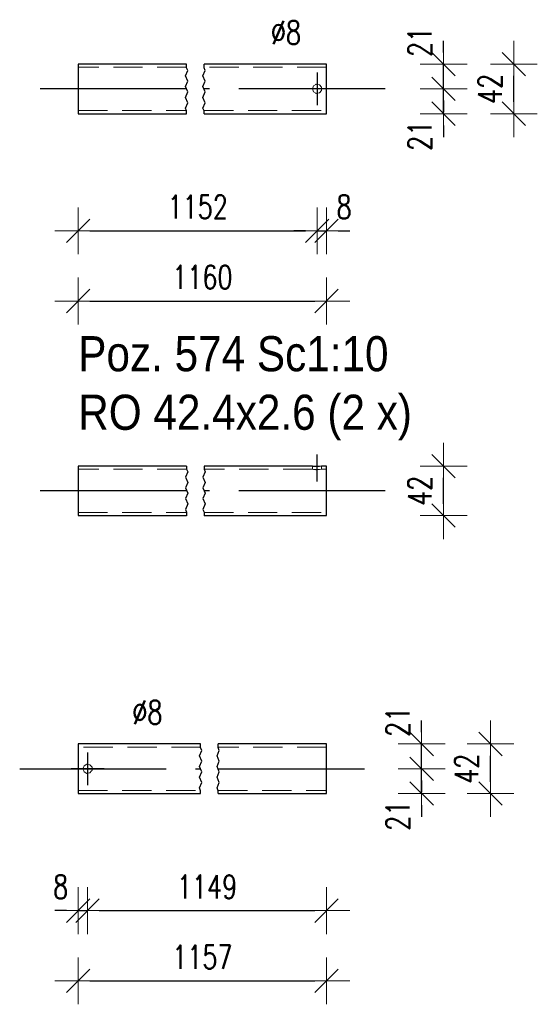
# Model space of a CAD drawing. Header units: millimetres. Extents: x -848 to 5, y 10127 to 10797.
# Tile 4 of 39: x -718 to -674, y 10320 to 10404. Entities that reach past the tile are written whole.
import ezdxf

# ---------------------------------------------------------------- set-up
doc = ezdxf.new("R2010")
doc.units = ezdxf.units.MM
doc.header["$LTSCALE"] = 10
doc.linetypes.add('HIDDEN', pattern=[0.375, 0.25, -0.125])
doc.linetypes.add('MITTE', pattern=[2, 1.25, -0.25, 0.25, -0.25])
doc.layers.get('Defpoints').update_dxf_attribs({"color": 1})
for name, color, linetype, lineweight in [('PS_DIM', 4, 'Continuous', 13), ('PS_Hidden', 2, 'HIDDEN', 9), ('PS_Shape', 161, 'Continuous', 30), ('PS_SOLID', 7, 'Continuous', 30), ('PS_TEXT', 3, 'Continuous', 18)]:
    doc.layers.add(name, color=color, linetype=linetype, lineweight=lineweight)
doc.layers.add('PS_Mid', color=5, linetype='MITTE')
doc.styles.add('gil', font='txt', dxfattribs={"width": 0.9})
doc.styles.add('simplex', font='simplex.shx', dxfattribs={"width": 0.75})
doc.dimstyles.new('1_10_PRZ_DS1-LS10', dxfattribs={"dimtxt": 2, "dimasz": 1, "dimexe": 2, "dimexo": 5, "dimgap": 1, "dimtad": 1, "dimdec": 0, "dimlfac": 10, "dimtxsty": 'simplex', "dimblk": 'dimznak', "dimcen": 2, "dimse1": 1, "dimse2": 1, "dimclrt": 3, "dimadec": 1, "dimazin": 0, "dimtfac": 1, "dimtdec": 0, "dimtix": 1, "dimtmove": 2, "dimatfit": 3, "dimldrblk": 'dim-grot', "dimfxl": 1, "dimarcsym": 0})

# ---------------------------------------------------------------- blocks, each defined once
blk = doc.blocks.new('dimznak')
at = {"color": 0}
for points in [[(0, 2), (0, -2)], [(-2, 0), (2, 0)]]:
    blk.add_lwpolyline(points, dxfattribs=at)
at = {"color": 2}
blk.add_lwpolyline([(1, 1), (-1, -1)], dxfattribs=at)
blk = doc.blocks.new('*D122')
at = {"layer": 'Defpoints', "color": 0, "transparency": 16777216}
for p in [(-692.721, 10398.459), (-713.121, 10396.341), (-692.721, 10386.341)]:
    blk.add_point(p, dxfattribs=at)
at = {"layer": 'PS_DIM', "color": 0, "lineweight": -2, "transparency": 16777216}
blk.add_line((-712.121, 10386.341), (-693.721, 10386.341), dxfattribs=at)
at = {"layer": 'PS_DIM', "color": 0, "lineweight": -2, "transparency": 16777216, "rotation": 180}
blk.add_blockref('dimznak', (-713.121, 10386.341), dxfattribs=at)
at = {"layer": 'PS_DIM', "color": 0, "lineweight": -2, "transparency": 16777216}
blk.add_blockref('dimznak', (-692.721, 10386.341), dxfattribs=at)
at = {"layer": 'PS_DIM', "color": 3, "transparency": 16777216, "insert": (-702.921, 10388.381), "char_height": 2, "attachment_point": 5, "style": 'simplex'}
blk.add_mtext('1152', dxfattribs=at)
blk = doc.blocks.new('dim-grot')
blk.add_hatch(color=256).paths.add_polyline_path([(0, 0), (-2, 0.5), (-2, -0.5)])
blk.add_lwpolyline([(0, 0), (-2, 0.5), (-2, -0.5), (0, 0)])
blk = doc.blocks.new('*D123')
at = {"layer": 'Defpoints', "color": 0, "transparency": 16777216}
for p in [(-692.721, 10398.459), (-691.921, 10396.341), (-691.921, 10386.341)]:
    blk.add_point(p, dxfattribs=at)
at = {"layer": 'PS_DIM', "color": 0, "lineweight": -2, "transparency": 16777216}
for p, q in [((-693.721, 10386.341), (-694.721, 10386.341)), ((-692.721, 10386.341), (-691.921, 10386.341)), ((-690.921, 10386.341), (-689.921, 10386.341))]:
    blk.add_line(p, q, dxfattribs=at)
blk.add_blockref('dimznak', (-692.721, 10386.341), dxfattribs=at)
at = {"layer": 'PS_DIM', "color": 0, "lineweight": -2, "transparency": 16777216, "rotation": 180}
blk.add_blockref('dimznak', (-691.921, 10386.341), dxfattribs=at)
at = {"layer": 'PS_DIM', "color": 3, "transparency": 16777216, "insert": (-690.421, 10388.381), "char_height": 2, "attachment_point": 5, "style": 'simplex'}
blk.add_mtext('8', dxfattribs=at)
blk = doc.blocks.new('*D124')
at = {"layer": 'Defpoints', "color": 0, "transparency": 16777216}
for p in [(-713.121, 10396.341), (-691.921, 10396.341), (-691.921, 10380.341)]:
    blk.add_point(p, dxfattribs=at)
at = {"layer": 'PS_DIM', "color": 0, "lineweight": -2, "transparency": 16777216}
blk.add_line((-712.121, 10380.341), (-692.921, 10380.341), dxfattribs=at)
at = {"layer": 'PS_DIM', "color": 0, "lineweight": -2, "transparency": 16777216, "rotation": 180}
blk.add_blockref('dimznak', (-713.121, 10380.341), dxfattribs=at)
at = {"layer": 'PS_DIM', "color": 0, "lineweight": -2, "transparency": 16777216}
blk.add_blockref('dimznak', (-691.921, 10380.341), dxfattribs=at)
at = {"layer": 'PS_DIM', "color": 3, "transparency": 16777216, "insert": (-702.521, 10382.381), "char_height": 2, "attachment_point": 5, "style": 'simplex'}
blk.add_mtext('1160', dxfattribs=at)
blk = doc.blocks.new('*D125')
at = {"layer": 'Defpoints', "color": 0, "transparency": 16777216}
for p in [(-692.721, 10398.459), (-681.921, 10398.459), (-691.921, 10396.341)]:
    blk.add_point(p, dxfattribs=at)
at = {"layer": 'PS_DIM', "color": 0, "lineweight": -2, "transparency": 16777216}
for p, q in [((-681.921, 10399.459), (-681.921, 10400.459)), ((-681.921, 10396.341), (-681.921, 10398.459)), ((-681.921, 10395.341), (-681.921, 10394.341))]:
    blk.add_line(p, q, dxfattribs=at)
for p, rotation in [((-681.921, 10398.459), 270), ((-681.921, 10396.341), 90)]:
    blk.add_blockref('dimznak', p, dxfattribs=dict(at, rotation=rotation))
at = {"layer": 'PS_DIM', "color": 3, "transparency": 16777216, "insert": (-683.961, 10394.449), "char_height": 2, "attachment_point": 5, "rotation": 90, "style": 'simplex'}
blk.add_mtext('21', dxfattribs=at)
blk = doc.blocks.new('*D126')
at = {"layer": 'Defpoints', "color": 0, "transparency": 16777216}
for p in [(-691.921, 10400.576), (-681.921, 10400.576), (-692.721, 10398.459)]:
    blk.add_point(p, dxfattribs=at)
at = {"layer": 'PS_DIM', "color": 0, "lineweight": -2, "transparency": 16777216}
for p, q in [((-681.921, 10401.576), (-681.921, 10402.576)), ((-681.921, 10398.459), (-681.921, 10400.576)), ((-681.921, 10397.459), (-681.921, 10396.459))]:
    blk.add_line(p, q, dxfattribs=at)
for p, rotation in [((-681.921, 10400.576), 270), ((-681.921, 10398.459), 90)]:
    blk.add_blockref('dimznak', p, dxfattribs=dict(at, rotation=rotation))
at = {"layer": 'PS_DIM', "color": 3, "transparency": 16777216, "insert": (-683.961, 10402.469), "char_height": 2, "attachment_point": 5, "rotation": 90, "style": 'simplex'}
blk.add_mtext('21', dxfattribs=at)
blk = doc.blocks.new('*D127')
at = {"layer": 'Defpoints', "color": 0, "transparency": 16777216}
for p in [(-691.921, 10400.576), (-675.921, 10400.576), (-691.921, 10396.341)]:
    blk.add_point(p, dxfattribs=at)
at = {"layer": 'PS_DIM', "color": 0, "lineweight": -2, "transparency": 16777216}
blk.add_line((-675.921, 10397.341), (-675.921, 10399.576), dxfattribs=at)
for p, rotation in [((-675.921, 10400.576), 90), ((-675.921, 10396.341), 270)]:
    blk.add_blockref('dimznak', p, dxfattribs=dict(at, rotation=rotation))
at = {"layer": 'PS_DIM', "color": 3, "transparency": 16777216, "insert": (-677.961, 10398.459), "char_height": 2, "attachment_point": 5, "rotation": 90, "style": 'simplex'}
blk.add_mtext('42', dxfattribs=at)
blk = doc.blocks.new('*D128')
at = {"layer": 'Defpoints', "color": 0, "transparency": 16777216}
for p in [(-691.921, 10366.24), (-681.921, 10366.24), (-691.921, 10362.011)]:
    blk.add_point(p, dxfattribs=at)
at = {"layer": 'PS_DIM', "color": 0, "lineweight": -2, "transparency": 16777216}
blk.add_line((-681.921, 10363.011), (-681.921, 10365.24), dxfattribs=at)
for p, rotation in [((-681.921, 10366.24), 90), ((-681.921, 10362.011), 270)]:
    blk.add_blockref('dimznak', p, dxfattribs=dict(at, rotation=rotation))
at = {"layer": 'PS_DIM', "color": 3, "transparency": 16777216, "insert": (-683.961, 10364.126), "char_height": 2, "attachment_point": 5, "rotation": 90, "style": 'simplex'}
blk.add_mtext('42', dxfattribs=at)
blk = doc.blocks.new('*D129')
at = {"layer": 'Defpoints', "color": 0, "transparency": 16777216}
for p in [(-712.321, 10340.388), (-713.121, 10338.271), (-712.321, 10328.271)]:
    blk.add_point(p, dxfattribs=at)
at = {"layer": 'PS_DIM', "color": 0, "lineweight": -2, "transparency": 16777216}
for p, q in [((-714.121, 10328.271), (-715.121, 10328.271)), ((-713.121, 10328.271), (-712.321, 10328.271)), ((-711.321, 10328.271), (-710.321, 10328.271))]:
    blk.add_line(p, q, dxfattribs=at)
blk.add_blockref('dimznak', (-713.121, 10328.271), dxfattribs=at)
at = {"layer": 'PS_DIM', "color": 0, "lineweight": -2, "transparency": 16777216, "rotation": 180}
blk.add_blockref('dimznak', (-712.321, 10328.271), dxfattribs=at)
at = {"layer": 'PS_DIM', "color": 3, "transparency": 16777216, "insert": (-714.621, 10330.311), "char_height": 2, "attachment_point": 5, "style": 'simplex'}
blk.add_mtext('8', dxfattribs=at)
blk = doc.blocks.new('*D130')
at = {"layer": 'Defpoints', "color": 0, "transparency": 16777216}
for p in [(-712.321, 10340.388), (-691.921, 10338.271), (-691.921, 10328.271)]:
    blk.add_point(p, dxfattribs=at)
at = {"layer": 'PS_DIM', "color": 0, "lineweight": -2, "transparency": 16777216}
blk.add_line((-711.321, 10328.271), (-692.921, 10328.271), dxfattribs=at)
at = {"layer": 'PS_DIM', "color": 0, "lineweight": -2, "transparency": 16777216, "rotation": 180}
blk.add_blockref('dimznak', (-712.321, 10328.271), dxfattribs=at)
at = {"layer": 'PS_DIM', "color": 0, "lineweight": -2, "transparency": 16777216}
blk.add_blockref('dimznak', (-691.921, 10328.271), dxfattribs=at)
at = {"layer": 'PS_DIM', "color": 3, "transparency": 16777216, "insert": (-702.121, 10330.311), "char_height": 2, "attachment_point": 5, "style": 'simplex'}
blk.add_mtext('1149', dxfattribs=at)
blk = doc.blocks.new('*D131')
at = {"layer": 'Defpoints', "color": 0, "transparency": 16777216}
for p in [(-713.121, 10338.271), (-691.921, 10338.271), (-691.921, 10322.271)]:
    blk.add_point(p, dxfattribs=at)
at = {"layer": 'PS_DIM', "color": 0, "lineweight": -2, "transparency": 16777216}
blk.add_line((-712.121, 10322.271), (-692.921, 10322.271), dxfattribs=at)
at = {"layer": 'PS_DIM', "color": 0, "lineweight": -2, "transparency": 16777216, "rotation": 180}
blk.add_blockref('dimznak', (-713.121, 10322.271), dxfattribs=at)
at = {"layer": 'PS_DIM', "color": 0, "lineweight": -2, "transparency": 16777216}
blk.add_blockref('dimznak', (-691.921, 10322.271), dxfattribs=at)
at = {"layer": 'PS_DIM', "color": 3, "transparency": 16777216, "insert": (-702.521, 10324.311), "char_height": 2, "attachment_point": 5, "style": 'simplex'}
blk.add_mtext('1157', dxfattribs=at)
blk = doc.blocks.new('*D132')
at = {"layer": 'Defpoints', "color": 0, "transparency": 16777216}
for p in [(-712.321, 10340.388), (-683.796, 10340.388), (-713.121, 10338.271)]:
    blk.add_point(p, dxfattribs=at)
at = {"layer": 'PS_DIM', "color": 0, "lineweight": -2, "transparency": 16777216}
for p, q in [((-683.796, 10341.388), (-683.796, 10342.388)), ((-683.796, 10338.271), (-683.796, 10340.388)), ((-683.796, 10337.271), (-683.796, 10336.271))]:
    blk.add_line(p, q, dxfattribs=at)
for p, rotation in [((-683.796, 10340.388), 270), ((-683.796, 10338.271), 90)]:
    blk.add_blockref('dimznak', p, dxfattribs=dict(at, rotation=rotation))
at = {"layer": 'PS_DIM', "color": 3, "transparency": 16777216, "insert": (-685.836, 10336.378), "char_height": 2, "attachment_point": 5, "rotation": 90, "style": 'simplex'}
blk.add_mtext('21', dxfattribs=at)
blk = doc.blocks.new('*D133')
at = {"layer": 'Defpoints', "color": 0, "transparency": 16777216}
for p in [(-713.121, 10342.505), (-683.796, 10342.505), (-712.321, 10340.388)]:
    blk.add_point(p, dxfattribs=at)
at = {"layer": 'PS_DIM', "color": 0, "lineweight": -2, "transparency": 16777216}
for p, q in [((-683.796, 10343.505), (-683.796, 10344.505)), ((-683.796, 10340.388), (-683.796, 10342.505)), ((-683.796, 10339.388), (-683.796, 10338.388))]:
    blk.add_line(p, q, dxfattribs=at)
for p, rotation in [((-683.796, 10342.505), 270), ((-683.796, 10340.388), 90)]:
    blk.add_blockref('dimznak', p, dxfattribs=dict(at, rotation=rotation))
at = {"layer": 'PS_DIM', "color": 3, "transparency": 16777216, "insert": (-685.836, 10344.398), "char_height": 2, "attachment_point": 5, "rotation": 90, "style": 'simplex'}
blk.add_mtext('21', dxfattribs=at)
blk = doc.blocks.new('*D134')
at = {"layer": 'Defpoints', "color": 0, "transparency": 16777216}
for p in [(-691.921, 10342.505), (-677.921, 10342.505), (-691.921, 10338.271)]:
    blk.add_point(p, dxfattribs=at)
at = {"layer": 'PS_DIM', "color": 0, "lineweight": -2, "transparency": 16777216}
blk.add_line((-677.921, 10339.271), (-677.921, 10341.505), dxfattribs=at)
for p, rotation in [((-677.921, 10342.505), 90), ((-677.921, 10338.271), 270)]:
    blk.add_blockref('dimznak', p, dxfattribs=dict(at, rotation=rotation))
at = {"layer": 'PS_DIM', "color": 3, "transparency": 16777216, "insert": (-679.961, 10340.388), "char_height": 2, "attachment_point": 5, "rotation": 90, "style": 'simplex'}
blk.add_mtext('42', dxfattribs=at)
blk = doc.blocks.new('*X664')
at = {"color": 1}
for p, q in [((-703.871, 10400.264), (-703.871, 10400.579)), ((-702.371, 10400.264), (-702.371, 10400.579)), ((-703.968, 10399.574), (-703.773, 10400.034)), ((-703.773, 10400.034), (-703.871, 10400.264)), ((-702.468, 10399.574), (-702.273, 10400.034)), ((-702.273, 10400.034), (-702.371, 10400.264)), ((-703.773, 10399.115), (-703.968, 10399.574)), ((-703.968, 10398.656), (-703.773, 10399.115)), ((-702.273, 10399.115), (-702.468, 10399.574)), ((-702.468, 10398.656), (-702.273, 10399.115)), ((-703.773, 10398.196), (-703.968, 10398.656)), ((-703.968, 10397.737), (-703.773, 10398.196)), ((-702.273, 10398.196), (-702.468, 10398.656)), ((-702.468, 10397.737), (-702.273, 10398.196)), ((-703.773, 10397.277), (-703.968, 10397.737)), ((-703.968, 10396.818), (-703.773, 10397.277)), ((-702.273, 10397.277), (-702.468, 10397.737)), ((-702.468, 10396.818), (-702.273, 10397.277)), ((-703.871, 10396.588), (-703.968, 10396.818)), ((-703.871, 10396.339), (-703.871, 10396.588)), ((-702.371, 10396.588), (-702.468, 10396.818)), ((-702.371, 10396.339), (-702.371, 10396.588))]:
    blk.add_line(p, q, dxfattribs=at)
at = {"layer": 'PS_Hidden', "color": 2, "linetype": 'HIDDEN'}
for p, q in [((-703.871, 10400.316), (-713.121, 10400.316)), ((-691.921, 10400.316), (-702.371, 10400.316)), ((-693.027, 10398.716), (-692.824, 10398.833)), ((-692.824, 10398.833), (-692.79, 10398.853)), ((-692.79, 10398.853), (-692.679, 10398.833)), ((-692.679, 10398.833), (-692.521, 10398.805)), ((-693.121, 10398.459), (-693.027, 10398.716)), ((-693.027, 10398.202), (-693.121, 10398.459)), ((-692.824, 10398.084), (-693.027, 10398.202)), ((-692.79, 10398.065), (-692.824, 10398.084)), ((-692.679, 10398.084), (-692.79, 10398.065)), ((-692.521, 10398.112), (-692.679, 10398.084)), ((-692.521, 10398.805), (-692.345, 10398.595)), ((-692.345, 10398.322), (-692.521, 10398.112)), ((-692.345, 10398.595), (-692.345, 10398.459)), ((-692.345, 10398.459), (-692.345, 10398.322)), ((-713.121, 10396.601), (-703.871, 10396.601)), ((-702.371, 10396.601), (-691.921, 10396.601))]:
    blk.add_line(p, q, dxfattribs=at)
at = {"layer": 'PS_Mid', "color": 5, "linetype": 'MITTE'}
for p, q in [((-692.721, 10399.859), (-692.721, 10397.059)), ((-703.871, 10398.459), (-718.121, 10398.459)), ((-686.921, 10398.459), (-702.371, 10398.459)), ((-691.321, 10398.459), (-694.121, 10398.459))]:
    blk.add_line(p, q, dxfattribs=at)
at = {"layer": 'PS_SOLID', "color": 7, "linetype": 'Continuous'}
for p, q in [((-703.871, 10400.576), (-713.121, 10400.576)), ((-713.121, 10400.576), (-713.121, 10400.511)), ((-713.121, 10400.511), (-713.121, 10400.362)), ((-691.921, 10400.576), (-702.371, 10400.576)), ((-691.921, 10400.511), (-691.921, 10400.576)), ((-691.921, 10400.362), (-691.921, 10400.511)), ((-713.121, 10400.362), (-713.121, 10400.135)), ((-713.121, 10400.135), (-713.121, 10399.84)), ((-713.121, 10399.84), (-713.121, 10399.487)), ((-691.921, 10400.135), (-691.921, 10400.362)), ((-691.921, 10399.84), (-691.921, 10400.135)), ((-691.921, 10399.487), (-691.921, 10399.84)), ((-713.121, 10399.487), (-713.121, 10399.093)), ((-713.121, 10399.093), (-713.121, 10398.673)), ((-691.921, 10399.093), (-691.921, 10399.487)), ((-691.921, 10398.673), (-691.921, 10399.093)), ((-713.121, 10398.673), (-713.121, 10398.244)), ((-713.121, 10398.244), (-713.121, 10397.824)), ((-691.921, 10398.27), (-691.921, 10398.673)), ((-691.921, 10398.244), (-691.921, 10398.27)), ((-691.921, 10397.824), (-691.921, 10398.244)), ((-713.121, 10397.824), (-713.121, 10397.43)), ((-713.121, 10397.43), (-713.121, 10397.078)), ((-691.921, 10397.43), (-691.921, 10397.824)), ((-691.921, 10397.078), (-691.921, 10397.43)), ((-713.121, 10397.078), (-713.121, 10396.782)), ((-713.121, 10396.782), (-713.121, 10396.555)), ((-713.121, 10396.555), (-713.121, 10396.406)), ((-713.121, 10396.406), (-713.121, 10396.341)), ((-713.121, 10396.341), (-703.871, 10396.341)), ((-702.371, 10396.341), (-691.921, 10396.341)), ((-691.921, 10396.782), (-691.921, 10397.078)), ((-691.921, 10396.555), (-691.921, 10396.782)), ((-691.921, 10396.406), (-691.921, 10396.555)), ((-691.921, 10396.341), (-691.921, 10396.406))]:
    blk.add_line(p, q, dxfattribs=at)
blk = doc.blocks.new('*X665')
at = {"color": 3, "style": 'gil', "width": 0.9}
for s, p in [('Poz. 574 Sc1:10', (-713.121, 10374.341, 0.6)), ('RO 42.4x2.6 (2 x)', (-713.121, 10369.341, 0.6))]:
    blk.add_text(s, height=3, dxfattribs=at).set_placement(p)
blk = doc.blocks.new('*X666')
at = {"color": 1}
for p, q in [((-703.871, 10366.24), (-703.871, 10365.991)), ((-702.371, 10366.24), (-702.371, 10365.991)), ((-703.773, 10365.761), (-703.968, 10365.302)), ((-703.968, 10365.302), (-703.773, 10364.842)), ((-703.871, 10365.991), (-703.773, 10365.761)), ((-702.273, 10365.761), (-702.468, 10365.302)), ((-702.468, 10365.302), (-702.273, 10364.842)), ((-702.371, 10365.991), (-702.273, 10365.761)), ((-703.773, 10364.842), (-703.968, 10364.383)), ((-703.968, 10364.383), (-703.773, 10363.923)), ((-702.273, 10364.842), (-702.468, 10364.383)), ((-702.468, 10364.383), (-702.273, 10363.923)), ((-703.773, 10363.923), (-703.968, 10363.464)), ((-702.273, 10363.923), (-702.468, 10363.464)), ((-703.968, 10363.464), (-703.773, 10363.004)), ((-703.773, 10363.004), (-703.968, 10362.545)), ((-702.468, 10363.464), (-702.273, 10363.004)), ((-702.273, 10363.004), (-702.468, 10362.545)), ((-703.968, 10362.545), (-703.871, 10362.315)), ((-703.871, 10362.315), (-703.871, 10362)), ((-702.468, 10362.545), (-702.371, 10362.315)), ((-702.371, 10362.315), (-702.371, 10362))]:
    blk.add_line(p, q, dxfattribs=at)
at = {"layer": 'PS_Hidden', "color": 2, "linetype": 'HIDDEN'}
for p, q in [((-693.121, 10366.24), (-693.121, 10365.98)), ((-692.345, 10365.98), (-692.345, 10366.226)), ((-703.871, 10365.98), (-713.121, 10365.98)), ((-693.121, 10365.98), (-702.371, 10365.98)), ((-693.027, 10365.954), (-693.121, 10365.98)), ((-692.824, 10365.942), (-693.027, 10365.954)), ((-692.79, 10365.936), (-692.824, 10365.942)), ((-692.679, 10365.942), (-692.79, 10365.936)), ((-692.521, 10365.945), (-692.679, 10365.942)), ((-692.345, 10365.966), (-692.521, 10365.945)), ((-691.921, 10365.98), (-692.345, 10365.98)), ((-692.345, 10365.98), (-692.345, 10365.966)), ((-713.121, 10362.27), (-703.871, 10362.27)), ((-702.371, 10362.27), (-691.921, 10362.27))]:
    blk.add_line(p, q, dxfattribs=at)
at = {"layer": 'PS_Mid', "color": 5, "linetype": 'MITTE'}
for p, q in [((-692.721, 10364.933), (-692.721, 10367.24)), ((-703.871, 10364.12), (-718.121, 10364.12)), ((-686.921, 10364.12), (-702.371, 10364.12))]:
    blk.add_line(p, q, dxfattribs=at)
at = {"layer": 'PS_SOLID', "color": 7, "linetype": 'Continuous'}
for p, q in [((-703.871, 10366.24), (-713.121, 10366.24)), ((-713.121, 10366.24), (-713.121, 10366.197)), ((-713.121, 10366.197), (-713.121, 10366.068)), ((-713.121, 10366.068), (-713.121, 10365.86)), ((-693.121, 10366.24), (-702.371, 10366.24)), ((-693.027, 10366.214), (-693.121, 10366.24)), ((-692.79, 10366.2), (-693.027, 10366.214)), ((-692.521, 10366.205), (-692.79, 10366.2)), ((-692.345, 10366.226), (-692.521, 10366.205)), ((-691.921, 10366.24), (-692.345, 10366.24)), ((-692.345, 10366.24), (-692.345, 10366.226)), ((-691.921, 10366.197), (-691.921, 10366.24)), ((-691.921, 10366.068), (-691.921, 10366.197)), ((-691.921, 10365.86), (-691.921, 10366.068)), ((-713.121, 10365.86), (-713.121, 10365.581)), ((-713.121, 10365.581), (-713.121, 10365.242)), ((-713.121, 10365.242), (-713.121, 10364.856)), ((-691.921, 10365.581), (-691.921, 10365.86)), ((-691.921, 10365.242), (-691.921, 10365.581)), ((-691.921, 10364.856), (-691.921, 10365.242)), ((-713.121, 10364.856), (-713.121, 10364.441)), ((-713.121, 10364.441), (-713.121, 10364.026)), ((-691.921, 10364.441), (-691.921, 10364.856)), ((-691.921, 10364.013), (-691.921, 10364.441)), ((-713.121, 10364.026), (-713.121, 10364.013)), ((-713.121, 10364.013), (-713.121, 10363.589)), ((-713.121, 10363.589), (-713.121, 10363.187)), ((-691.921, 10363.589), (-691.921, 10364.013)), ((-691.921, 10363.187), (-691.921, 10363.589)), ((-713.121, 10363.187), (-713.121, 10362.822)), ((-713.121, 10362.822), (-713.121, 10362.512)), ((-691.921, 10362.822), (-691.921, 10363.187)), ((-691.921, 10362.512), (-691.921, 10362.822)), ((-713.121, 10362.512), (-713.121, 10362.267)), ((-713.121, 10362.267), (-713.121, 10362.097)), ((-713.121, 10362.097), (-713.121, 10362.011)), ((-713.121, 10362.011), (-703.871, 10362.011)), ((-702.371, 10362.011), (-691.921, 10362.011)), ((-691.921, 10362.267), (-691.921, 10362.512)), ((-691.921, 10362.097), (-691.921, 10362.267)), ((-691.921, 10362.011), (-691.921, 10362.097))]:
    blk.add_line(p, q, dxfattribs=at)
blk = doc.blocks.new('*X667')
at = {"color": 1}
for p, q in [((-702.671, 10342.193), (-702.671, 10342.508)), ((-701.171, 10342.193), (-701.171, 10342.508)), ((-702.768, 10341.504), (-702.573, 10341.963)), ((-702.573, 10341.963), (-702.671, 10342.193)), ((-701.268, 10341.504), (-701.073, 10341.963)), ((-701.073, 10341.963), (-701.171, 10342.193)), ((-702.573, 10341.045), (-702.768, 10341.504)), ((-702.768, 10340.585), (-702.573, 10341.045)), ((-701.073, 10341.045), (-701.268, 10341.504)), ((-701.268, 10340.585), (-701.073, 10341.045)), ((-702.573, 10340.126), (-702.768, 10340.585)), ((-702.768, 10339.666), (-702.573, 10340.126)), ((-701.073, 10340.126), (-701.268, 10340.585)), ((-701.268, 10339.666), (-701.073, 10340.126)), ((-702.573, 10339.207), (-702.768, 10339.666)), ((-702.768, 10338.747), (-702.573, 10339.207)), ((-701.073, 10339.207), (-701.268, 10339.666)), ((-701.268, 10338.747), (-701.073, 10339.207)), ((-702.671, 10338.518), (-702.768, 10338.747)), ((-702.671, 10338.268), (-702.671, 10338.518)), ((-701.171, 10338.518), (-701.268, 10338.747)), ((-701.171, 10338.268), (-701.171, 10338.518))]:
    blk.add_line(p, q, dxfattribs=at)
at = {"layer": 'PS_Hidden', "color": 2, "linetype": 'HIDDEN'}
for p, q in [((-702.671, 10342.246), (-713.121, 10342.246)), ((-691.921, 10342.246), (-701.171, 10342.246)), ((-712.721, 10340.388), (-712.652, 10340.576)), ((-712.652, 10340.2), (-712.721, 10340.388)), ((-712.652, 10340.576), (-712.627, 10340.645)), ((-712.627, 10340.131), (-712.652, 10340.2)), ((-712.627, 10340.645), (-712.39, 10340.782)), ((-712.39, 10339.994), (-712.627, 10340.131)), ((-712.39, 10340.782), (-712.121, 10340.735)), ((-712.121, 10340.042), (-712.39, 10339.994)), ((-712.121, 10340.735), (-711.988, 10340.576)), ((-711.988, 10340.2), (-712.121, 10340.042)), ((-711.988, 10340.576), (-711.945, 10340.525)), ((-711.945, 10340.251), (-711.988, 10340.2)), ((-711.945, 10340.525), (-711.945, 10340.251)), ((-713.121, 10338.531), (-702.671, 10338.531)), ((-701.171, 10338.531), (-691.921, 10338.531))]:
    blk.add_line(p, q, dxfattribs=at)
at = {"layer": 'PS_Mid', "color": 5, "linetype": 'MITTE'}
for p, q in [((-712.321, 10341.788), (-712.321, 10338.988)), ((-718.121, 10340.388), (-702.671, 10340.388)), ((-710.921, 10340.388), (-713.721, 10340.388)), ((-701.171, 10340.388), (-686.921, 10340.388))]:
    blk.add_line(p, q, dxfattribs=at)
at = {"layer": 'PS_SOLID', "color": 7, "linetype": 'Continuous'}
for p, q in [((-702.671, 10342.505), (-713.121, 10342.505)), ((-713.121, 10342.505), (-713.121, 10342.505)), ((-713.121, 10342.505), (-713.121, 10342.484)), ((-713.121, 10342.484), (-713.121, 10342.376)), ((-691.921, 10342.505), (-701.171, 10342.505)), ((-691.921, 10342.484), (-691.921, 10342.505)), ((-691.921, 10342.376), (-691.921, 10342.484)), ((-713.121, 10342.376), (-713.121, 10342.187)), ((-713.121, 10342.187), (-713.121, 10341.925)), ((-713.121, 10341.925), (-713.121, 10341.599)), ((-691.921, 10342.187), (-691.921, 10342.376)), ((-691.921, 10341.925), (-691.921, 10342.187)), ((-691.921, 10341.599), (-691.921, 10341.925)), ((-713.121, 10341.599), (-713.121, 10341.224)), ((-713.121, 10341.224), (-713.121, 10340.815)), ((-713.121, 10340.815), (-713.121, 10340.388)), ((-691.921, 10341.224), (-691.921, 10341.599)), ((-691.921, 10340.815), (-691.921, 10341.224)), ((-691.921, 10340.388), (-691.921, 10340.815)), ((-713.121, 10340.388), (-713.121, 10339.961)), ((-713.121, 10339.961), (-713.121, 10339.552)), ((-691.921, 10339.961), (-691.921, 10340.388)), ((-691.921, 10339.552), (-691.921, 10339.961)), ((-713.121, 10339.552), (-713.121, 10339.177)), ((-713.121, 10339.177), (-713.121, 10338.852)), ((-691.921, 10339.177), (-691.921, 10339.552)), ((-691.921, 10338.852), (-691.921, 10339.177)), ((-713.121, 10338.852), (-713.121, 10338.589)), ((-713.121, 10338.589), (-713.121, 10338.4)), ((-713.121, 10338.4), (-713.121, 10338.293)), ((-713.121, 10338.293), (-713.121, 10338.271)), ((-691.921, 10338.589), (-691.921, 10338.852)), ((-691.921, 10338.4), (-691.921, 10338.589)), ((-691.921, 10338.293), (-691.921, 10338.4)), ((-691.921, 10338.271), (-691.921, 10338.293)), ((-713.121, 10338.271), (-702.671, 10338.271)), ((-701.171, 10338.271), (-691.921, 10338.271))]:
    blk.add_line(p, q, dxfattribs=at)

msp = doc.modelspace()

# ---------------------------------------------------------------- block references
at = {"layer": 'PS_Shape', "color": 31}
for name in ['*X664', '*X666', '*X667']:
    msp.add_blockref(name, (0, 0), dxfattribs=at)
at = {"layer": 'PS_TEXT'}
msp.add_blockref('*X665', (0, 0), dxfattribs=at)

# ---------------------------------------------------------------- texts
at = {"layer": 'PS_DIM', "char_height": 2, "attachment_point": 7, "style": 'simplex'}
for insert in [(-696.667, 10402.277, 0.6), (-708.502, 10344.207, 0.6)]:
    msp.add_mtext('\\A1;%%c8', dxfattribs=dict(at, insert=insert))

# ---------------------------------------------------------------- dimensions: what is measured, and where the dimension line sits
at = {"layer": 'PS_DIM'}
for base, p1, p2, text, picture, middle in [((-681.921, 10400.576, 0.6), (-692.721, 10398.459, 0.6), (-691.921, 10400.576, 0.6), '21', '*D126', (-683.961, 10402.469, 0.6)), ((-675.921, 10400.576, 0.6), (-691.921, 10396.341, 0.6), (-691.921, 10400.576, 0.6), '42', '*D127', (-677.961, 10398.459, 0.6)), ((-681.921, 10398.459, 0.6), (-691.921, 10396.341, 0.6), (-692.721, 10398.459, 0.6), '21', '*D125', (-683.961, 10394.449, 0.6)), ((-681.921, 10366.24, 0.6), (-691.921, 10362.011, 0.6), (-691.921, 10366.24, 0.6), '42', '*D128', (-683.961, 10364.126, 0.6)), ((-683.796, 10342.505, 0.6), (-712.321, 10340.388, 0.6), (-713.121, 10342.505, 0.6), '21', '*D133', (-685.836, 10344.398, 0.6)), ((-677.921, 10342.505, 0.6), (-691.921, 10338.271, 0.6), (-691.921, 10342.505, 0.6), '42', '*D134', (-679.961, 10340.388, 0.6)), ((-683.796, 10340.388, 0.6), (-713.121, 10338.271, 0.6), (-712.321, 10340.388, 0.6), '21', '*D132', (-685.836, 10336.378, 0.6))]:
    dim = msp.add_linear_dim(base=base, p1=p1, p2=p2, angle=90, text=text, dimstyle='1_10_PRZ_DS1-LS10', dxfattribs=at)
    dim.commit()
    dim.dimension.update_dxf_attribs({"geometry": picture, "text_midpoint": middle, "dimtype": 128})
for base, p1, p2, text, picture, middle in [((-692.721, 10386.341, 0.6), (-713.121, 10396.341, 0.6), (-692.721, 10398.459, 0.6), '1152', '*D122', (-702.921, 10388.381, 0.6)), ((-691.921, 10386.341, 0.6), (-692.721, 10398.459, 0.6), (-691.921, 10396.341, 0.6), '8', '*D123', (-690.421, 10388.381, 0.6)), ((-691.921, 10380.341, 0.6), (-713.121, 10396.341, 0.6), (-691.921, 10396.341, 0.6), '1160', '*D124', (-702.521, 10382.381, 0.6)), ((-712.321, 10328.271, 0.6), (-713.121, 10338.271, 0.6), (-712.321, 10340.388, 0.6), '8', '*D129', (-714.621, 10330.311, 0.6)), ((-691.921, 10328.271, 0.6), (-712.321, 10340.388, 0.6), (-691.921, 10338.271, 0.6), '1149', '*D130', (-702.121, 10330.311, 0.6)), ((-691.921, 10322.271, 0.6), (-713.121, 10338.271, 0.6), (-691.921, 10338.271, 0.6), '1157', '*D131', (-702.521, 10324.311, 0.6))]:
    dim = msp.add_linear_dim(base=base, p1=p1, p2=p2, text=text, dimstyle='1_10_PRZ_DS1-LS10', dxfattribs=at)
    dim.commit()
    dim.dimension.update_dxf_attribs({"geometry": picture, "text_midpoint": middle, "dimtype": 128})

doc.saveas('drawing.dxf')
